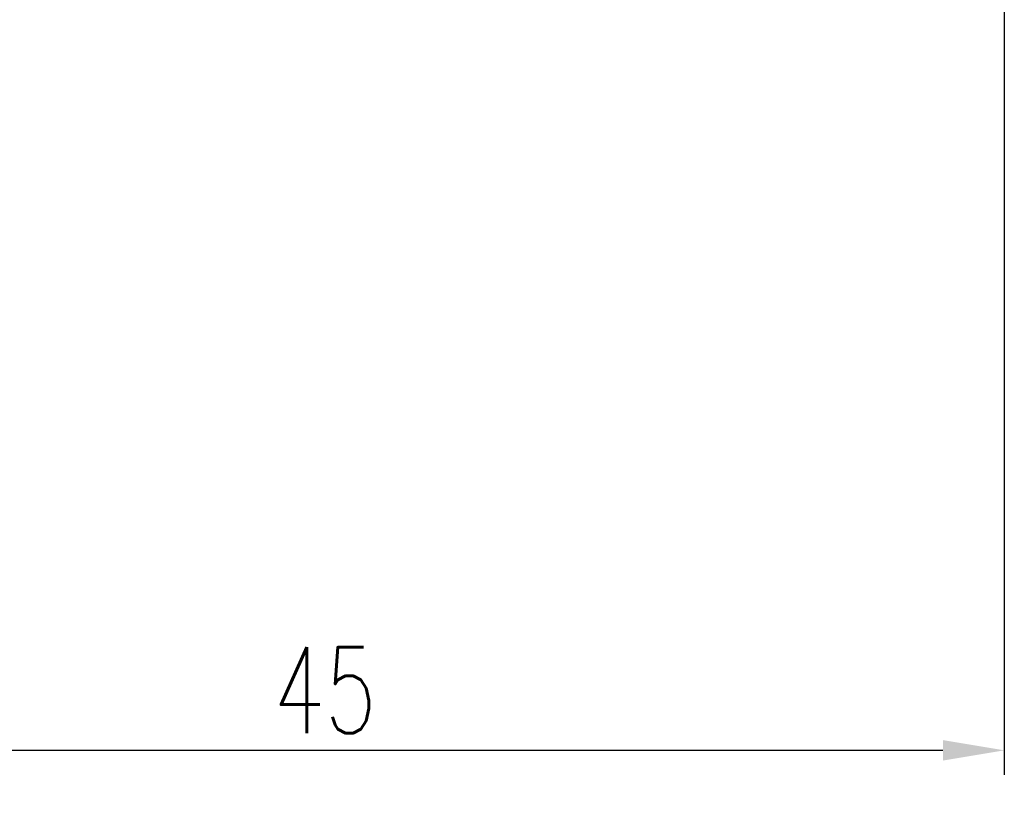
# Model space of a CAD drawing. Extents: x 81 to 689, y -211 to 131.
# Tile 3 of 65: x 643 to 675, y 39 to 65. Entities that reach past the tile are written whole.
import ezdxf

# ---------------------------------------------------------------- set-up
doc = ezdxf.new("R2010")
doc.units = 0
doc.header["$MEASUREMENT"] = 0
doc.layers.add('DIM', color=4, linetype='CONTINUOUS')
doc.styles.add('CHN', font='SIMPLEX.shx', dxfattribs={"width": 0.7, "bigfont": 'CHINESET.shx'})
doc.dimstyles.get("Standard").update_dxf_attribs({"dimscale": 0, "dimtxt": 4, "dimasz": 3, "dimexe": 1, "dimexo": 0.5, "dimgap": 1, "dimtad": 1, "dimdsep": 46, "dimtxsty": 'CHN', "dimcen": 0.09, "dimclrd": 256, "dimclre": 256, "dimclrt": 256, "dimadec": 0, "dimazin": 0, "dimtp": 1, "dimtm": 1, "dimtfac": 0.6, "dimtix": 1, "dimtmove": 2, "dimatfit": 3, "dimfxl": 1, "dimtvp": 0.85, "dimtolj": 1, "dimarcsym": 0})

# ---------------------------------------------------------------- blocks, each defined once
blk = doc.blocks.new('*D3')
at = {"layer": 'DIM', "color": 0, "lineweight": -2, "transparency": 16777216}
for p, q in [((675.496, 66.963), (675.496, 40.21)), ((630.496, 56.963), (630.496, 40.21)), ((632.496, 41.01), (673.496, 41.01))]:
    blk.add_line(p, q, dxfattribs=at)
at = {"layer": 'DIM', "color": 0, "transparency": 16777216}
for points in [[(632.496, 41.343), (632.496, 40.676), (630.496, 41.01)], [(673.496, 41.343), (673.496, 40.676), (675.496, 41.01)]]:
    blk.add_solid(points, dxfattribs=at)
at = {"layer": 'DIM', "color": 0, "transparency": 16777216, "insert": (652.996, 42.97), "char_height": 2.8, "attachment_point": 5, "style": 'CHN'}
blk.add_mtext('\\A1;{\\fPMingLiU|b0|i0|c136|p18;\\H0.71429x;\\W1;\\C256; }45', dxfattribs=at)

msp = doc.modelspace()

# ---------------------------------------------------------------- dimensions: what is measured, and where the dimension line sits
at = {"layer": 'DIM', "color": 0}
dim = msp.add_linear_dim(base=(675.496, 41.01), p1=(630.496, 57.363), p2=(675.496, 67.363), text='{\\fPMingLiU|b0|i0|c136|p18;\\H0.71429x;\\W1;\\C256; }<>', dimstyle='STANDARD', override={"dimscale": 0.8, "dimtxt": 3.5, "dimasz": 2.5, "dimgap": 0.7, "dimclrd": 0, "dimclre": 0, "dimclrt": 0, "dimtp": 0.1, "dimtm": 0, "dimtmove": 0}, dxfattribs=at)
dim.commit()
dim.dimension.update_dxf_attribs({"geometry": '*D3', "text_midpoint": (652.996, 42.97)})

doc.saveas('drawing.dxf')
